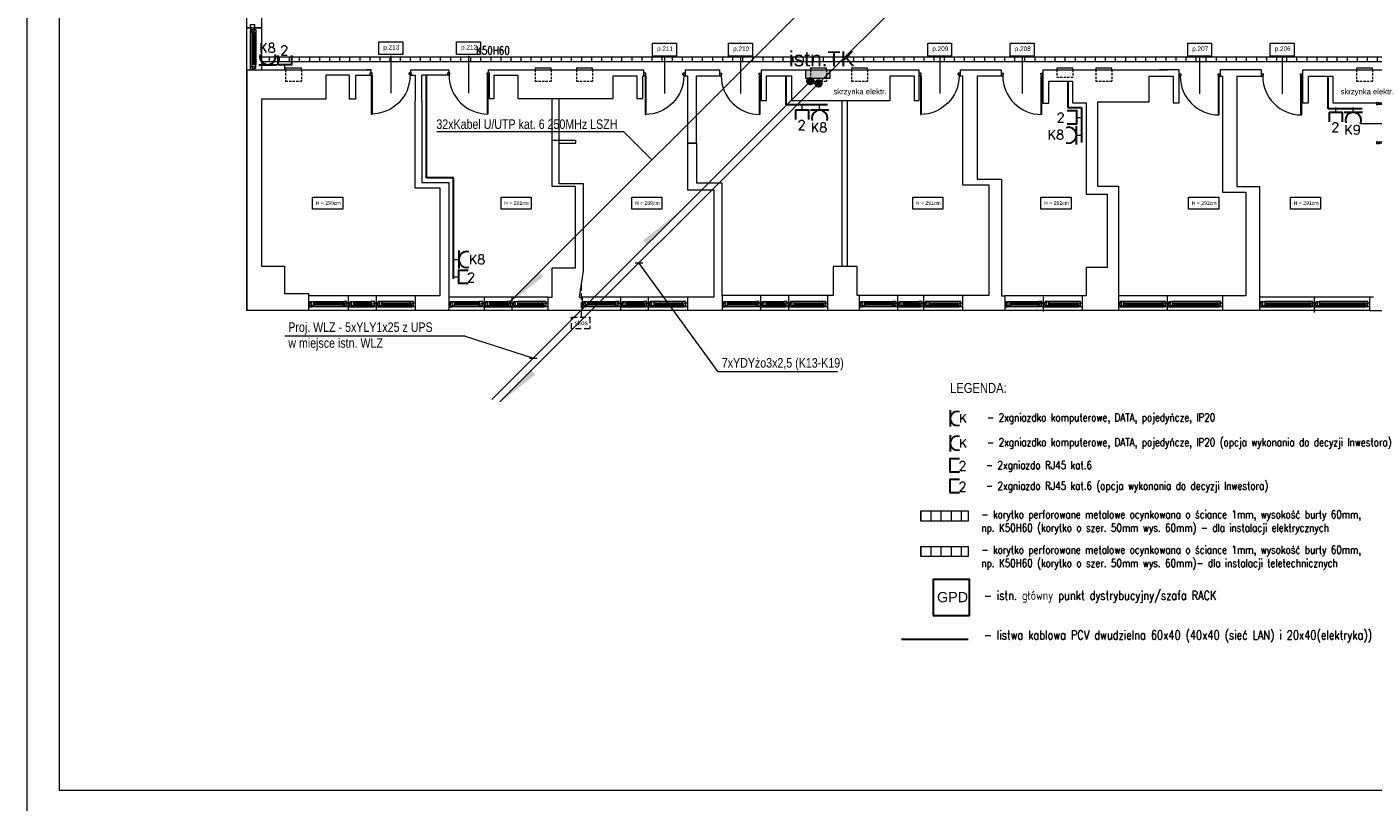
# Model space of a CAD drawing. Header units: millimetres. Extents: x 1468 to 6168, y 2353 to 26545.
# Tile 17 of 29: x 1468 to 4408, y 11289 to 12983. Entities that reach past the tile are written whole.
import ezdxf
from ezdxf.enums import TextEntityAlignment as Align

# ---------------------------------------------------------------- set-up
doc = ezdxf.new("R2010")
doc.units = ezdxf.units.MM
doc.linetypes.add('HIDDENX2', pattern=[19.05, 12.7, -6.35])
doc.layers.get('0').update_dxf_attribs({"lineweight": 0})
for name, color, linetype, lineweight in [('+ INSTALACJE', 7, 'Continuous', 0), ('+ okna', 7, 'Continuous', 0), ('+ ściany', 7, 'Continuous', 0), ('+okna', 7, 'Continuous', 0), ('E_korytka elektryka', 10, 'Continuous', 0), ('EL_Access_point', 170, 'Continuous', 30), ('EL_GNIAZDKA', 10, 'Continuous', 30), ('EL_GNIAZDKA_TXT', 10, 'Continuous', 25), ('EL_PEL', 170, 'Continuous', 30), ('EL_PEL_TEKST', 170, 'Continuous', 25), ('EL_TABLICE', 10, 'Continuous', 0), ('elektryka', 10, 'Continuous', 30), ('opis (model)', 7, 'Continuous', 0), ('SNW_TXT', 255, 'Continuous', 20), ('STRZAŁKI', 10, 'Continuous', 0)]:
    doc.layers.add(name, color=color, linetype=linetype, lineweight=lineweight)
doc.layers.add('EL_OBRAMOWANIE', color=80, linetype='Continuous', lineweight=0, plot=False)
doc.layers.add('EL_POMOC', color=10, linetype='Continuous', lineweight=0, plot=False)
doc.styles.add('BPLL Arial', font='arial.ttf', dxfattribs={"width": 0.8})
doc.styles.add('Opisowy', font='arial.ttf')
doc.styles.add('ROMANS', font='ROMANS', dxfattribs={"width": 0.7})
doc.styles.get("Standard").update_dxf_attribs({"font": 'arial.ttf'})

# ---------------------------------------------------------------- blocks, each defined once
blk = doc.blocks.new('drzwi')
at = {"color": 0}
for p, q in [((-45, 42.3), (-45, -38.7)), ((-90, 5.4), (-85.5, 5.4)), ((-90, 0), (-90, 5.4)), ((-90, 0), (-87.3, 0)), ((-87.3, 0), (-87.3, 1.8)), ((-87.3, 1.8), (-85.5, 1.8)), ((-85.5, 1.8), (-85.5, 5.4)), ((-4.5, 5.4), (0, 5.4)), ((-4.5, 1.8), (-4.5, 5.4)), ((-4.5, 1.8), (-2.7, 1.8)), ((-4.5, 0), (-4.5, -84.6)), ((-4.5, 0), (0, 0)), ((-2.7, 0), (-2.7, 1.8)), ((-2.7, 0), (-2.7, -84.6)), ((0, 0), (0, 5.4)), ((-2.7, -84.6), (-4.5, -84.6))]:
    blk.add_line(p, q, dxfattribs=at)
blk.add_arc((-2.7, 0), 84.6, 180, 270, dxfattribs=at)

msp = doc.modelspace()

# ---------------------------------------------------------------- hatches: boundary and pattern name
at = {"layer": 'E_korytka elektryka'}
h = msp.add_hatch(dxfattribs=at)
h.set_pattern_fill('ANSI31', color=10, scale=176, angle=765, style=0)
h.set_pattern_definition([(90, (5759.69, 22985.726), (-22, 1e-11), [])])
h.paths.add_polyline_path([(5922.6, 12918), (5922.6, 12907), (1980.6, 12907), (1980.6, 12918)])
h = msp.add_hatch(dxfattribs=at)
h.set_pattern_fill('ANSI31', color=10, scale=176, angle=765, style=0)
h.set_pattern_definition([(90, (7182.913, 21982.068), (-22, 1e-11), [])])
h.paths.add_polyline_path([(3523.6, 11925.3), (3523.6, 11903.3), (3420.6, 11903.3), (3420.6, 11925.3)])
h = msp.add_hatch(dxfattribs=at)
h.set_pattern_fill('ANSI31', color=170, scale=176, angle=765, style=0)
h.set_pattern_definition([(90, (7182.913, 21904.791), (-22, 1e-11), [])])
h.paths.add_polyline_path([(3523.6, 11848), (3523.6, 11826), (3420.6, 11826), (3420.6, 11848)])
at = {"layer": 'EL_TABLICE'}
msp.add_hatch(color=256, dxfattribs=at).paths.add_polyline_path([(3169.3, 12870.7), (3221.8, 12870.7), (3221.8, 12889.5), (3169.3, 12889.5)])
at = {"layer": 'elektryka'}
for points in [[(3186.3, 12864.4, -1), (3171.8, 12864.4, -1)], [(3204.2, 12859.8, -1), (3189.7, 12859.8, -1)]]:
    msp.add_hatch(color=10, dxfattribs=at).paths.add_polyline_path(points)
at = {"layer": 'STRZAŁKI'}
for color, points in [(10, [(2813.3, 12516.5), (2822.2, 12507.6), (2898.4, 12583.9)]), (170, [(2595.1, 12437.1), (2586.2, 12446), (2509.9, 12369.8)]), (10, [(2578.5, 12223.6), (2569.6, 12232.4), (2493.4, 12156.2)])]:
    msp.add_hatch(color=color, dxfattribs=at).paths.add_polyline_path(points)

# ---------------------------------------------------------------- linework, layer by layer
at = {"layer": '+ INSTALACJE', "linetype": 'HIDDENX2', "ltscale": 0.4}
for p, q in [((2033.1, 12889.4), (2033.1, 12864.4)), ((2068.1, 12889.4), (2068.1, 12864.4)), ((2578.1, 12889.4), (2578.1, 12864.4)), ((2613.1, 12889.4), (2613.1, 12864.4)), ((2668.1, 12889.4), (2668.1, 12864.4)), ((2703.1, 12889.4), (2703.1, 12864.4)), ((3179, 12889.4), (3179, 12864.4)), ((3214, 12889.4), (3214, 12864.4)), ((3717.1, 12889.4), (3717.1, 12873.4)), ((3752.1, 12889.4), (3752.1, 12873.4)), ((3802.1, 12889.4), (3802.1, 12864.4)), ((3837.1, 12889.4), (3837.1, 12864.4)), ((2033.1, 12864.4), (2068.1, 12864.4)), ((2578.1, 12864.4), (2613.1, 12864.4)), ((2668.1, 12864.4), (2703.1, 12864.4)), ((3179, 12864.4), (3214, 12864.4)), ((3717.1, 12873.4), (3752.1, 12873.4)), ((3802.1, 12864.4), (3837.1, 12864.4))]:
    msp.add_line(p, q, dxfattribs=at)
at = {"layer": '+ INSTALACJE', "color": 2, "linetype": 'HIDDENX2', "ltscale": 0.4}
for p, q in [((3269, 12889.4), (3269, 12864.4)), ((3304, 12889.4), (3304, 12864.4)), ((4371.6, 12889.4), (4371.6, 12864.4)), ((4406.6, 12889.4), (4406.6, 12864.4)), ((3269, 12864.4), (3304, 12864.4)), ((4371.6, 12864.4), (4406.6, 12864.4))]:
    msp.add_line(p, q, dxfattribs=at)
at = {"layer": '+ INSTALACJE'}
for points in [[(2033.1, 12889.4), (2068.1, 12889.4), (2068.1, 12893.4), (2033.1, 12893.4)], [(2578.1, 12889.4), (2613.1, 12889.4), (2613.1, 12893.4), (2578.1, 12893.4)], [(2668.1, 12889.4), (2703.1, 12889.4), (2703.1, 12893.4), (2668.1, 12893.4)], [(3179, 12889.4), (3214, 12889.4), (3214, 12893.4), (3179, 12893.4)], [(3717.1, 12889.4), (3752.1, 12889.4), (3752.1, 12893.4), (3717.1, 12893.4)], [(3802.1, 12889.4), (3837.1, 12889.4), (3837.1, 12893.4), (3802.1, 12893.4)]]:
    msp.add_lwpolyline(points, close=True, dxfattribs=at)
at = {"layer": '+ INSTALACJE', "color": 2}
for points in [[(3269, 12889.4), (3304, 12889.4), (3304, 12893.4), (3269, 12893.4)], [(4371.6, 12889.4), (4406.6, 12889.4), (4406.6, 12893.4), (4371.6, 12893.4)]]:
    msp.add_lwpolyline(points, close=True, dxfattribs=at)
at = {"layer": '+ okna'}
for p, q in [((1948.6, 12889.4), (1948.6, 12981.4)), ((1948.6, 12981.4), (1980.6, 12981.4)), ((1956.7, 12892.7), (1956.7, 12974.1)), ((1959.2, 12970.3), (1959.2, 12900.5)), ((1961.7, 12900.5), (1961.7, 12970.3)), ((1963.6, 12900.5), (1963.8, 12970.3)), ((1965.7, 12900.5), (1965.7, 12970.3)), ((1968, 12970.3), (1968, 12900.5)), ((1980.6, 12981.4), (1980.6, 12889.4)), ((2315.9, 12395.4), (2082.9, 12395.4)), ((2094, 12382.8), (2166.8, 12382.8)), ((2159.3, 12380.5), (2094, 12380.5)), ((2159.3, 12378.5), (2094, 12378.5)), ((2159.3, 12376.5), (2094, 12376.5)), ((2170.4, 12363.4), (2170.4, 12395.4)), ((2181.5, 12380.5), (2220.3, 12380.5)), ((2181.5, 12378.5), (2220.3, 12378.5)), ((2181.5, 12376.5), (2220.3, 12376.5)), ((2231.4, 12363.4), (2231.4, 12395.4)), ((2304.8, 12382.8), (2235, 12382.8)), ((2242.5, 12380.5), (2304.8, 12380.5)), ((2242.5, 12378.5), (2304.8, 12378.5)), ((2242.5, 12376.5), (2304.8, 12376.5)), ((2312.3, 12382.8), (2304.8, 12382.8)), ((2304.8, 12382.8), (2304.8, 12374)), ((2308.6, 12380.3), (2315.9, 12380.3)), ((2308.6, 12371.5), (2308.6, 12380.3)), ((2312.3, 12374), (2312.3, 12382.8)), ((2315.9, 12380.3), (2315.9, 12371.5)), ((2605.4, 12392.4), (2389.9, 12392.4)), ((2401, 12382.8), (2456, 12382.8)), ((2456, 12380.5), (2401, 12380.5)), ((2456, 12378.4), (2401, 12378.5)), ((2456, 12376.5), (2401, 12376.5)), ((2467.1, 12363.4), (2467.1, 12392.4)), ((2478.2, 12380.5), (2517, 12380.5)), ((2478.2, 12378.5), (2517, 12378.5)), ((2478.2, 12376.5), (2517, 12376.5)), ((2528.1, 12363.4), (2528.1, 12392.4)), ((2594.3, 12382.8), (2539.2, 12382.8)), ((2539.2, 12380.5), (2594.3, 12380.5)), ((2539.2, 12378.4), (2594.3, 12378.5)), ((2539.2, 12376.5), (2594.3, 12376.5)), ((2910.4, 12392.4), (2680.4, 12392.4)), ((2691.5, 12382.8), (2761.3, 12382.8)), ((2753.8, 12380.5), (2691.5, 12380.5)), ((2753.8, 12378.5), (2691.5, 12378.5)), ((2753.8, 12376.5), (2691.5, 12376.5)), ((2764.9, 12363.4), (2764.9, 12392.4)), ((2776, 12380.5), (2814.8, 12380.5)), ((2776, 12378.5), (2814.8, 12378.5)), ((2776, 12376.5), (2814.8, 12376.5)), ((2825.9, 12363.4), (2825.9, 12392.4)), ((2899.3, 12382.8), (2829.5, 12382.8)), ((2837, 12380.5), (2899.3, 12380.5)), ((2837, 12378.5), (2899.3, 12378.5)), ((2837, 12376.5), (2899.3, 12376.5)), ((3216.5, 12396.4), (2986.5, 12396.4)), ((2997.6, 12382.8), (3067.4, 12382.8)), ((3059.9, 12380.5), (2997.6, 12380.5)), ((3059.9, 12378.5), (2997.6, 12378.5)), ((3059.9, 12376.5), (2997.6, 12376.5)), ((3071, 12363.4), (3071, 12396.4)), ((3082.1, 12380.5), (3120.9, 12380.5)), ((3082.1, 12378.5), (3120.9, 12378.5)), ((3082.1, 12376.5), (3120.9, 12376.5)), ((3132, 12363.4), (3132, 12396.4)), ((3205.4, 12382.8), (3135.6, 12382.8)), ((3143.1, 12380.5), (3205.4, 12380.5)), ((3143.1, 12378.5), (3205.4, 12378.5)), ((3143.1, 12376.5), (3205.4, 12376.5)), ((3511.5, 12396.4), (3285.5, 12396.4)), ((3296.6, 12382.8), (3366.4, 12382.8)), ((3358.9, 12380.5), (3296.6, 12380.5)), ((3358.9, 12378.5), (3296.6, 12378.5)), ((3358.9, 12376.5), (3296.6, 12376.5)), ((3370, 12363.4), (3370, 12396.4)), ((3381.1, 12380.5), (3415.9, 12380.5)), ((3381.1, 12378.5), (3415.9, 12378.5)), ((3381.1, 12376.5), (3415.9, 12376.5)), ((3427, 12363.4), (3427, 12396.4)), ((3500.4, 12382.8), (3430.6, 12382.8)), ((3438.1, 12380.5), (3500.4, 12380.5)), ((3438.1, 12378.5), (3500.4, 12378.5)), ((3438.1, 12376.5), (3500.4, 12376.5)), ((3772.5, 12395.4), (3603.5, 12395.4)), ((3614.6, 12382.8), (3684.4, 12382.8)), ((3676.9, 12380.5), (3614.6, 12380.5)), ((3676.9, 12378.5), (3614.6, 12378.5)), ((3676.9, 12376.5), (3614.6, 12376.5)), ((3688, 12361.4), (3688, 12393.4)), ((3761.4, 12382.8), (3691.6, 12382.8)), ((3699.1, 12380.5), (3761.4, 12380.5)), ((3699.1, 12378.5), (3761.4, 12378.5)), ((3699.1, 12376.5), (3761.4, 12376.5)), ((4079.1, 12395.4), (3852.1, 12395.4)), ((3951.5, 12382.8), (3855.7, 12382.8)), ((3863.2, 12380.5), (3948, 12380.5)), ((3863.2, 12378.5), (3948, 12378.5)), ((3863.2, 12376.5), (3948, 12376.5)), ((3959.1, 12363.4), (3959.1, 12395.4)), ((4068, 12382.8), (3970.2, 12382.8)), ((3970.2, 12380.5), (4068, 12380.5)), ((3970.2, 12378.5), (4068, 12378.5)), ((3970.2, 12376.5), (4068, 12376.5)), ((4400.1, 12392.4), (4160.1, 12392.4)), ((4272.5, 12382.8), (4171.2, 12382.8)), ((4171.2, 12380.5), (4269, 12380.5)), ((4171.2, 12378.5), (4269, 12378.5)), ((4171.2, 12376.5), (4269, 12376.5)), ((4280.1, 12359.4), (4280.1, 12391.4)), ((4389, 12382.8), (4291.2, 12382.8)), ((4291.2, 12380.5), (4389, 12380.5)), ((4291.2, 12378.5), (4389, 12378.5)), ((4291.2, 12376.5), (4389, 12376.5)), ((2315.9, 12363.4), (2082.9, 12363.4)), ((2170.4, 12371.5), (2090.2, 12371.5)), ((2094, 12374), (2166.8, 12374)), ((2231.4, 12371.5), (2308.6, 12371.5)), ((2304.8, 12374), (2235, 12374)), ((2304.8, 12374), (2312.3, 12374)), ((2315.9, 12371.5), (2308.6, 12371.5)), ((2605.4, 12363.4), (2389.9, 12363.4)), ((2474.4, 12371.5), (2397.2, 12371.5)), ((2401, 12374), (2456, 12374)), ((2520.9, 12371.5), (2598.1, 12371.5)), ((2594.3, 12374), (2539.2, 12374)), ((2910.4, 12363.4), (2680.4, 12363.4)), ((2764.9, 12371.5), (2687.7, 12371.5)), ((2691.5, 12374), (2761.3, 12374)), ((2825.9, 12371.5), (2903.1, 12371.5)), ((2899.3, 12374), (2829.5, 12374)), ((3216.5, 12363.4), (2986.5, 12363.4)), ((3071, 12371.5), (2993.8, 12371.5)), ((2997.6, 12374), (3067.4, 12374)), ((3132, 12371.5), (3209.2, 12371.5)), ((3205.4, 12374), (3135.6, 12374)), ((3511.5, 12363.4), (3285.5, 12363.4)), ((3370, 12371.5), (3292.8, 12371.5)), ((3296.6, 12374), (3366.4, 12374)), ((3427, 12371.5), (3504.2, 12371.5)), ((3500.4, 12374), (3430.6, 12374)), ((3772.5, 12363.4), (3603.5, 12363.4)), ((3688, 12371.5), (3610.8, 12371.5)), ((3614.6, 12374), (3684.4, 12374)), ((3688, 12371.5), (3765.2, 12371.5)), ((3761.4, 12374), (3691.6, 12374)), ((4079.1, 12363.4), (3852.1, 12363.4)), ((3948, 12374), (3855.7, 12374)), ((3859.4, 12371.5), (3951.8, 12371.5)), ((3966.4, 12371.5), (4071.8, 12371.5)), ((4068, 12374), (3970.2, 12374)), ((4400.1, 12363.4), (4160.1, 12363.4)), ((4167.4, 12371.5), (4272.8, 12371.5)), ((4269, 12374), (4171.2, 12374)), ((4287.4, 12371.5), (4392.8, 12371.5)), ((4389, 12374), (4291.2, 12374))]:
    msp.add_line(p, q, dxfattribs=at)
for points in [[(1980.6, 13073.4), (1980.6, 12981.4), (1948.6, 12981.4), (1948.6, 13073.4)], [(1965.5, 12988.7), (1965.5, 12981.4), (1956.7, 12981.4), (1956.7, 12988.7)], [(1965.5, 12974.1), (1965.5, 12981.4), (1956.7, 12981.4), (1956.7, 12974.1)], [(1968, 12977.8), (1968, 12970.3), (1959.2, 12970.3), (1959.2, 12977.8)], [(1965.5, 12896.7), (1965.5, 12889.4), (1956.7, 12889.4), (1956.7, 12896.7)], [(1968, 12893), (1968, 12900.5), (1959.2, 12900.5), (1959.2, 12893)], [(2090.2, 12380.3), (2082.9, 12380.3), (2082.9, 12371.5), (2090.2, 12371.5)], [(2086.5, 12382.8), (2094, 12382.8), (2094, 12374), (2086.5, 12374)], [(2166.8, 12382.8), (2159.3, 12382.8), (2159.3, 12374), (2166.8, 12374)], [(2163.1, 12380.3), (2170.4, 12380.3), (2170.4, 12371.5), (2163.1, 12371.5)], [(2177.7, 12380.3), (2170.4, 12380.3), (2170.4, 12371.5), (2177.7, 12371.5)], [(2174, 12382.8), (2181.5, 12382.8), (2181.5, 12374), (2174, 12374)], [(2227.8, 12382.8), (2220.3, 12382.8), (2220.3, 12374), (2227.8, 12374)], [(2224.1, 12380.3), (2231.4, 12380.3), (2231.4, 12371.5), (2224.1, 12371.5)], [(2238.7, 12380.3), (2231.4, 12380.3), (2231.4, 12371.5), (2238.7, 12371.5)], [(2235, 12382.8), (2242.5, 12382.8), (2242.5, 12374), (2235, 12374)], [(2397.2, 12380.3), (2389.9, 12380.3), (2389.9, 12371.5), (2397.2, 12371.5)], [(2393.5, 12382.8), (2401, 12382.8), (2401, 12374), (2393.5, 12374)], [(2463.5, 12382.8), (2456, 12382.8), (2456, 12374), (2463.5, 12374)], [(2459.8, 12380.3), (2467.1, 12380.3), (2467.1, 12371.5), (2459.8, 12371.5)], [(2474.4, 12380.3), (2467.1, 12380.3), (2467.1, 12371.5), (2474.4, 12371.5)], [(2470.7, 12382.8), (2478.2, 12382.8), (2478.2, 12374), (2470.7, 12374)], [(2524.5, 12382.8), (2517, 12382.8), (2517, 12374), (2524.5, 12374)], [(2520.8, 12380.3), (2528.1, 12380.3), (2528.1, 12371.5), (2520.8, 12371.5)], [(2535.4, 12380.3), (2528.1, 12380.3), (2528.1, 12371.5), (2535.4, 12371.5)], [(2531.7, 12382.8), (2539.2, 12382.8), (2539.2, 12374), (2531.7, 12374)], [(2601.8, 12382.8), (2594.3, 12382.8), (2594.3, 12374), (2601.8, 12374)], [(2598.1, 12380.3), (2605.4, 12380.3), (2605.4, 12371.5), (2598.1, 12371.5)], [(2687.7, 12380.3), (2680.4, 12380.3), (2680.4, 12371.5), (2687.7, 12371.5)], [(2684, 12382.8), (2691.5, 12382.8), (2691.5, 12374), (2684, 12374)], [(2761.3, 12382.8), (2753.8, 12382.8), (2753.8, 12374), (2761.3, 12374)], [(2757.6, 12380.3), (2764.9, 12380.3), (2764.9, 12371.5), (2757.6, 12371.5)], [(2772.2, 12380.3), (2764.9, 12380.3), (2764.9, 12371.5), (2772.2, 12371.5)], [(2768.5, 12382.8), (2776, 12382.8), (2776, 12374), (2768.5, 12374)], [(2822.3, 12382.8), (2814.8, 12382.8), (2814.8, 12374), (2822.3, 12374)], [(2818.6, 12380.3), (2825.9, 12380.3), (2825.9, 12371.5), (2818.6, 12371.5)], [(2833.2, 12380.3), (2825.9, 12380.3), (2825.9, 12371.5), (2833.2, 12371.5)], [(2829.5, 12382.8), (2837, 12382.8), (2837, 12374), (2829.5, 12374)], [(2906.8, 12382.8), (2899.3, 12382.8), (2899.3, 12374), (2906.8, 12374)], [(2903.1, 12380.3), (2910.4, 12380.3), (2910.4, 12371.5), (2903.1, 12371.5)], [(2993.8, 12380.3), (2986.5, 12380.3), (2986.5, 12371.5), (2993.8, 12371.5)], [(2990.1, 12382.8), (2997.6, 12382.8), (2997.6, 12374), (2990.1, 12374)], [(3067.4, 12382.8), (3059.9, 12382.8), (3059.9, 12374), (3067.4, 12374)], [(3063.7, 12380.3), (3071, 12380.3), (3071, 12371.5), (3063.7, 12371.5)], [(3078.3, 12380.3), (3071, 12380.3), (3071, 12371.5), (3078.3, 12371.5)], [(3074.6, 12382.8), (3082.1, 12382.8), (3082.1, 12374), (3074.6, 12374)], [(3128.4, 12382.8), (3120.9, 12382.8), (3120.9, 12374), (3128.4, 12374)], [(3124.7, 12380.3), (3132, 12380.3), (3132, 12371.5), (3124.7, 12371.5)], [(3139.3, 12380.3), (3132, 12380.3), (3132, 12371.5), (3139.3, 12371.5)], [(3135.6, 12382.8), (3143.1, 12382.8), (3143.1, 12374), (3135.6, 12374)], [(3212.9, 12382.8), (3205.4, 12382.8), (3205.4, 12374), (3212.9, 12374)], [(3209.2, 12380.3), (3216.5, 12380.3), (3216.5, 12371.5), (3209.2, 12371.5)], [(3292.8, 12380.3), (3285.5, 12380.3), (3285.5, 12371.5), (3292.8, 12371.5)], [(3289.1, 12382.8), (3296.6, 12382.8), (3296.6, 12374), (3289.1, 12374)], [(3366.4, 12382.8), (3358.9, 12382.8), (3358.9, 12374), (3366.4, 12374)], [(3362.7, 12380.3), (3370, 12380.3), (3370, 12371.5), (3362.7, 12371.5)], [(3377.3, 12380.3), (3370, 12380.3), (3370, 12371.5), (3377.3, 12371.5)], [(3373.6, 12382.8), (3381.1, 12382.8), (3381.1, 12374), (3373.6, 12374)], [(3423.4, 12382.8), (3415.9, 12382.8), (3415.9, 12374), (3423.4, 12374)], [(3419.7, 12380.3), (3427, 12380.3), (3427, 12371.5), (3419.7, 12371.5)], [(3434.3, 12380.3), (3427, 12380.3), (3427, 12371.5), (3434.3, 12371.5)], [(3430.6, 12382.8), (3438.1, 12382.8), (3438.1, 12374), (3430.6, 12374)], [(3507.9, 12382.8), (3500.4, 12382.8), (3500.4, 12374), (3507.9, 12374)], [(3504.2, 12380.3), (3511.5, 12380.3), (3511.5, 12371.5), (3504.2, 12371.5)], [(3610.8, 12380.3), (3603.5, 12380.3), (3603.5, 12371.5), (3610.8, 12371.5)], [(3607.1, 12382.8), (3614.6, 12382.8), (3614.6, 12374), (3607.1, 12374)], [(3684.4, 12382.8), (3676.9, 12382.8), (3676.9, 12374), (3684.4, 12374)], [(3680.7, 12380.3), (3688, 12380.3), (3688, 12371.5), (3680.7, 12371.5)], [(3695.3, 12380.3), (3688, 12380.3), (3688, 12371.5), (3695.3, 12371.5)], [(3691.6, 12382.8), (3699.1, 12382.8), (3699.1, 12374), (3691.6, 12374)], [(3768.9, 12382.8), (3761.4, 12382.8), (3761.4, 12374), (3768.9, 12374)], [(3765.2, 12380.3), (3772.5, 12380.3), (3772.5, 12371.5), (3765.2, 12371.5)], [(3859.4, 12380.3), (3852.1, 12380.3), (3852.1, 12371.5), (3859.4, 12371.5)], [(3855.7, 12382.8), (3863.2, 12382.8), (3863.2, 12374), (3855.7, 12374)], [(3955.5, 12382.8), (3948, 12382.8), (3948, 12374), (3955.5, 12374)], [(3951.8, 12380.3), (3959.1, 12380.3), (3959.1, 12371.5), (3951.8, 12371.5)], [(3966.4, 12380.3), (3959.1, 12380.3), (3959.1, 12371.5), (3966.4, 12371.5)], [(3962.7, 12382.8), (3970.2, 12382.8), (3970.2, 12374), (3962.7, 12374)], [(4075.5, 12382.8), (4068, 12382.8), (4068, 12374), (4075.5, 12374)], [(4071.8, 12380.3), (4079.1, 12380.3), (4079.1, 12371.5), (4071.8, 12371.5)], [(4167.4, 12380.3), (4160.1, 12380.3), (4160.1, 12371.5), (4167.4, 12371.5)], [(4163.7, 12382.8), (4171.2, 12382.8), (4171.2, 12374), (4163.7, 12374)], [(4276.5, 12382.8), (4269, 12382.8), (4269, 12374), (4276.5, 12374)], [(4272.8, 12380.3), (4280.1, 12380.3), (4280.1, 12371.5), (4272.8, 12371.5)], [(4287.4, 12380.3), (4280.1, 12380.3), (4280.1, 12371.5), (4287.4, 12371.5)], [(4283.7, 12382.8), (4291.2, 12382.8), (4291.2, 12374), (4283.7, 12374)], [(4396.5, 12382.8), (4389, 12382.8), (4389, 12374), (4396.5, 12374)], [(4392.8, 12380.3), (4400.1, 12380.3), (4400.1, 12371.5), (4392.8, 12371.5)]]:
    msp.add_lwpolyline(points, close=True, dxfattribs=at)
for points in [[(2181.5, 12382.8), (2220.3, 12382.8)], [(2478.2, 12382.8), (2517, 12382.8)], [(2776, 12382.8), (2814.8, 12382.8)], [(3082.1, 12382.8), (3120.9, 12382.8)], [(3381.1, 12382.8), (3415.9, 12382.8)], [(2177.7, 12371.5), (2224.1, 12371.5)], [(2181.5, 12374), (2220.3, 12374)], [(2474.4, 12371.5), (2520.8, 12371.5)], [(2478.2, 12374), (2517, 12374)], [(2772.2, 12371.5), (2818.6, 12371.5)], [(2776, 12374), (2814.8, 12374)], [(3078.3, 12371.5), (3124.7, 12371.5)], [(3082.1, 12374), (3120.9, 12374)], [(3377.3, 12371.5), (3419.7, 12371.5)], [(3381.1, 12374), (3415.9, 12374)]]:
    msp.add_lwpolyline(points, dxfattribs=at)
at = {"layer": '+ ściany'}
for p, q in [((1948.6, 12363.4), (1948.6, 12889.4)), ((2172.6, 12877.4), (2120.6, 12877.4)), ((2120.6, 12877.4), (2120.6, 12825.4)), ((2172.6, 12825.4), (2172.6, 12877.4)), ((2185.6, 12877.4), (2185.6, 12825.4)), ((2219.6, 12882.8), (2217.6, 12882.8)), ((2217.6, 12877.4), (2217.6, 12882.8)), ((2305.6, 12889.4), (2389.4, 12889.4)), ((2305.6, 12882.8), (2307.6, 12882.8)), ((2307.6, 12882.8), (2307.6, 12877.4)), ((2307.6, 12877.4), (2315.9, 12877.4)), ((2315.9, 12877.4), (2315.9, 12821.4)), ((2387.4, 12877.4), (2330.9, 12877.4)), ((2330.9, 12821.4), (2330.9, 12877.4)), ((2389.4, 12882.8), (2387.4, 12882.8)), ((2387.4, 12882.8), (2387.4, 12877.4)), ((2389.4, 12889.4), (2389.4, 12882.8)), ((2475.4, 12889.4), (2475.4, 12882.8)), ((2475.4, 12889.4), (2815.4, 12889.4)), ((2475.4, 12882.8), (2477.4, 12882.8)), ((2477.4, 12882.8), (2477.4, 12826.4)), ((2488.4, 12826.4), (2488.4, 12877.4)), ((2488.4, 12877.4), (2540.4, 12877.4)), ((2540.4, 12877.4), (2540.4, 12826.4)), ((2748.4, 12826.4), (2748.4, 12876.4)), ((2748.4, 12876.4), (2800.4, 12876.4)), ((2800.4, 12876.4), (2800.4, 12826.4)), ((2813.4, 12826.4), (2813.4, 12876.4)), ((2813.4, 12876.4), (2815.4, 12876.4)), ((2815.4, 12876.4), (2815.4, 12889.4)), ((3543.5, 12876.4), (3543.5, 12650.4)), ((3686.5, 12889.4), (3686.5, 12816.4)), ((4079.1, 12889.4), (4074.1, 12889.4)), ((4074.1, 12889.4), (4074.1, 12875.4)), ((3699.5, 12816.4), (3699.5, 12864.4)), ((3699.5, 12864.4), (3751.5, 12864.4)), ((3751.5, 12864.4), (3751.5, 12817.4)), ((4074.1, 12875.4), (4079.1, 12875.4)), ((4079.1, 12875.4), (4079.1, 12622.4)), ((2120.6, 12825.4), (1980.6, 12825.4)), ((1980.6, 12825.4), (1980.6, 12460.4)), ((2185.6, 12825.4), (2172.6, 12825.4)), ((2315.9, 12631.4), (2315.9, 12821.4)), ((2330.9, 12821.4), (2330.9, 12643.4)), ((2477.4, 12826.4), (2488.4, 12826.4)), ((2540.4, 12826.4), (2624.4, 12826.4)), ((2615.4, 12634.4), (2615.4, 12826.4)), ((2624.4, 12826.4), (2748.4, 12826.4)), ((2630.4, 12640.4), (2630.4, 12826.4)), ((2800.4, 12826.4), (2813.4, 12826.4)), ((3248.5, 12459.4), (3248.5, 12822.4)), ((3260.5, 12459.4), (3260.5, 12822.4)), ((3751.5, 12817.4), (3781.5, 12817.4)), ((3781.5, 12817.4), (3781.5, 12617.4)), ((3686.5, 12816.4), (3699.5, 12816.4)), ((2615.4, 12735.4), (2667.2, 12735.4)), ((2630.4, 12729.4), (2667.2, 12729.4)), ((2667.2, 12729.4), (2667.2, 12735.4)), ((2930.5, 12729.4), (2910.4, 12729.4)), ((2910.4, 12729.4), (2910.4, 12627.4)), ((2330.9, 12643.4), (2389.9, 12643.4)), ((2389.9, 12643.4), (2389.9, 12363.4)), ((3543.5, 12650.4), (3596.5, 12650.4)), ((3596.5, 12650.4), (3596.5, 12395.4)), ((2315.9, 12631.4), (2369.9, 12631.4)), ((2369.9, 12631.4), (2369.9, 12395.4)), ((2666.4, 12634.4), (2615.4, 12634.4)), ((2683.4, 12640.4), (2630.4, 12640.4)), ((2666.4, 12456.4), (2666.4, 12634.4)), ((2683.4, 12450.4), (2683.4, 12640.4)), ((2910.4, 12627.4), (2968.4, 12627.4)), ((2968.4, 12627.4), (2968.4, 12392.4)), ((3781.5, 12617.4), (3827.5, 12617.4)), ((3827.5, 12617.4), (3827.5, 12457.4)), ((4079.1, 12622.4), (4130.1, 12622.4)), ((4130.1, 12622.4), (4130.1, 12395.4)), ((2615.4, 12392.4), (2615.4, 12456.4)), ((2615.4, 12456.4), (2666.4, 12456.4)), ((2674.7, 12392.4), (2683.4, 12450.4)), ((3827.5, 12457.4), (3781.5, 12457.4)), ((3781.5, 12457.4), (3781.5, 12395.4)), ((2082.9, 12400.4), (2082.9, 12363.4)), ((2369.9, 12395.4), (2315.9, 12395.4)), ((2315.9, 12395.4), (2315.9, 12363.4)), ((2605.4, 12392.4), (2615.4, 12392.4)), ((2674.7, 12392.4), (2680.4, 12392.4)), ((2680.4, 12392.4), (2680.4, 12363.4)), ((2968.4, 12392.4), (2910.4, 12392.4)), ((2910.4, 12392.4), (2910.4, 12363.4)), ((2986.5, 12395.4), (2986.5, 12363.4)), ((3596.5, 12395.4), (3600.5, 12395.4)), ((3600.5, 12395.4), (3603.5, 12395.4)), ((3600.5, 12395.4), (3600.5, 12395.4)), ((3603.5, 12395.4), (3603.5, 12363.4)), ((3781.5, 12395.4), (3772.5, 12395.4)), ((3772.5, 12395.4), (3772.5, 12363.4)), ((4130.1, 12395.4), (4079.1, 12395.4)), ((4079.1, 12395.4), (4079.1, 12363.4)), ((4409.1, 12392.4), (4400.1, 12392.4)), ((4400.1, 12392.4), (4400.1, 12363.4)), ((2082.9, 12363.4), (1948.6, 12363.4)), ((2389.9, 12363.4), (2315.9, 12363.4)), ((2680.4, 12363.4), (2605.4, 12363.4)), ((2986.5, 12363.4), (2910.4, 12363.4)), ((4400.1, 12363.4), (4461.5, 12363.4))]:
    msp.add_line(p, q, dxfattribs=at)
for points in [[(1948.6, 12889.4), (2219.6, 12889.4)], [(1948.6, 12889.4), (1948.6, 12363.4)], [(2185.6, 12877.4), (2217.6, 12877.4)], [(2219.6, 12889.4), (2209.6, 12889.4)], [(2219.6, 12882.8), (2219.6, 12889.4)], [(2305.6, 12889.4), (2305.6, 12882.8)], [(2905.4, 12889.4), (2905.4, 12876.4), (2910.4, 12876.4), (2910.4, 12729.4), (2927.9, 12729.4)], [(2905.4, 12889.4), (2981.5, 12889.4)], [(2930.5, 12729.4), (2930.5, 12876.4), (2981.5, 12876.4)], [(2981.5, 12876.4), (2981.5, 12889.4)], [(3071.5, 12889.4), (3071.5, 12822.4), (3083.5, 12822.4), (3083.5, 12876.4), (3137.5, 12876.4), (3137.5, 12822.4), (3353.5, 12822.4), (3353.5, 12876.4), (3405.5, 12876.4), (3405.5, 12822.4), (3416.5, 12822.4), (3416.5, 12876.4), (3416.5, 12889.4)], [(3071.5, 12889.4), (3416.5, 12889.4)], [(3506.5, 12889.4), (3506.5, 12876.4), (3511.5, 12876.4), (3511.5, 12638.4), (3568.5, 12638.4), (3568.5, 12396.4), (3511.5, 12396.4), (3511.5, 12363.4)], [(3506.5, 12889.4), (3596.5, 12889.4)], [(3543.5, 12876.4), (3596.5, 12876.4)], [(3596.5, 12876.4), (3596.5, 12889.4)], [(3686.5, 12889.4), (3959.2, 12889.4)], [(3984.1, 12875.4), (3984.1, 12875.4), (3984.1, 12889.4), (3941.2, 12889.4)], [(4110.1, 12875.4), (4164.1, 12875.4), (4164.1, 12889.4), (4079.1, 12889.4)], [(4254.1, 12889.4), (4254.1, 12817.4), (4267.1, 12817.4), (4267.1, 12875.4), (4320.1, 12875.4), (4320.1, 12817.4), (4409.1, 12817.4), (4529.1, 12817.4), (4529.1, 12875.4)], [(4254.1, 12889.4), (4595.1, 12889.4)], [(3806.1, 12819.4), (3919.1, 12819.4), (3919.1, 12875.4), (3971.1, 12875.4), (3971.1, 12817.4), (3984.1, 12817.4), (3984.1, 12875.4), (3984.1, 12875.4), (3984.1, 12875.4)], [(4110.1, 12875.4), (4110.1, 12875.4), (4110.1, 12634.4), (4160.1, 12634.4), (4160.1, 12385.4), (4160.1, 12385.4), (4160.1, 12363.4)], [(3806.1, 12819.4), (3806.1, 12635.4), (3852.1, 12635.4), (3852.1, 12363.4)], [(2930.5, 12729.4), (2930.5, 12641.4)], [(2986.5, 12395.4), (2986.5, 12641.4), (2930.5, 12641.4)], [(1980.6, 12460.4), (2030.6, 12460.4), (2030.6, 12400.4), (2082.9, 12400.4)], [(3285.5, 12396.4), (3281.5, 12396.4), (3281.5, 12459.4), (3228.5, 12459.4), (3228.5, 12396.4), (3216.5, 12396.4), (3216.5, 12363.4)], [(2605.4, 12392.4), (2605.4, 12363.4)], [(3285.5, 12396.4), (3285.5, 12363.4)], [(3285.5, 12363.4), (3216.5, 12363.4)], [(3603.5, 12363.4), (3511.5, 12363.4)], [(3852.1, 12363.4), (3772.5, 12363.4)], [(4160.1, 12363.4), (4079.1, 12363.4)]]:
    msp.add_lwpolyline(points, dxfattribs=at)
at = {"layer": '+okna'}
for points in [[(2092.1, 12610.8), (2158, 12610.8), (2158, 12584.6), (2092.1, 12584.6)], [(2503.7, 12610.8), (2569.5, 12610.8), (2569.5, 12584.6), (2503.7, 12584.6)], [(2789, 12610.8), (2854.9, 12610.8), (2854.9, 12584.6), (2789, 12584.6)], [(3402.5, 12610.8), (3468.4, 12610.8), (3468.4, 12584.6), (3402.5, 12584.6)], [(3682.7, 12610.8), (3748.5, 12610.8), (3748.5, 12584.6), (3682.7, 12584.6)], [(4004.9, 12610.8), (4070.8, 12610.8), (4070.8, 12584.6), (4004.9, 12584.6)], [(4227.5, 12610.8), (4293.4, 12610.8), (4293.4, 12584.6), (4227.5, 12584.6)]]:
    msp.add_lwpolyline(points, close=True, dxfattribs=at)
at = {"layer": 'E_korytka elektryka', "color": 10}
for points in [[(5922.6, 12918), (5922.6, 12907), (1980.6, 12907), (1980.6, 12918)], [(3523.6, 11925.3), (3523.6, 11903.3), (3420.6, 11903.3), (3420.6, 11925.3)]]:
    msp.add_lwpolyline(points, close=True, dxfattribs=at)
at = {"layer": 'E_korytka elektryka', "color": 170}
msp.add_lwpolyline([(3523.6, 11848), (3523.6, 11826), (3420.6, 11826), (3420.6, 11848)], close=True, dxfattribs=at)
at = {"layer": 'EL_Access_point'}
msp.add_lwpolyline([(3447.5, 11696.8), (3526.3, 11696.8), (3526.3, 11775.6), (3447.5, 11775.6)], close=True, dxfattribs=at)
at = {"layer": 'EL_GNIAZDKA', "color": 10}
msp.add_line((1974.3, 12900.7), (2014.2, 12900.7), dxfattribs=at)
at = {"layer": 'EL_GNIAZDKA', "color": 212}
for p, q in [((3219.3, 12801.2), (3179.4, 12801.2)), ((4384.6, 12796.2), (4344.7, 12796.2)), ((3760.3, 12726.5), (3760.3, 12766.5)), ((2411.1, 12494.8), (2411.1, 12454.9)), ((3484.5, 12091.1), (3484.5, 12055.5))]:
    msp.add_line(p, q, dxfattribs=at)
at = {"layer": 'EL_GNIAZDKA'}
msp.add_line((3484.5, 12145.3), (3484.5, 12109.7), dxfattribs=at)
at = {"layer": 'EL_GNIAZDKA', "color": 10}
msp.add_arc((1994.1, 12918), 17.3, 162.6624, 17.3376, dxfattribs=at)
at = {"layer": 'EL_GNIAZDKA', "color": 212}
for centre, radius, start, end in [((3199.3, 12783.9), 17.3, 342.6624, 197.3376), ((4364.6, 12778.9), 17.3, 342.6624, 197.3376), ((3743, 12746.5), 17.3, 252.6633, 107.3376), ((2428.4, 12474.8), 17.3, 72.6624, 287.3376), ((3499.9, 12073.3), 15.4, 72.6624, 287.3376)]:
    msp.add_arc(centre, radius, start, end, dxfattribs=at)
at = {"layer": 'EL_GNIAZDKA'}
msp.add_arc((3499.9, 12127.5), 15.4, 72.6624, 287.3376, dxfattribs=at)
at = {"layer": 'EL_OBRAMOWANIE', "color": 1}
for points in [[(6168.2, 14233.1), (1468.2, 14233.1), (1468.2, 11263.1), (6168.2, 11263.1)], [(1538.6, 14181.8), (1538.6, 11315.1), (6096, 11315.1), (6096, 14181.8)]]:
    msp.add_lwpolyline(points, close=True, dxfattribs=at)
at = {"layer": 'EL_PEL', "color": 170}
msp.add_lwpolyline([(2046, 12921.1), (2046, 12900.7), (2016.6, 12900.7), (2016.6, 12921.1)], dxfattribs=at)
at = {"layer": 'EL_PEL', "color": 130}
for points in [[(3175.9, 12780.8), (3175.9, 12801.2), (3146.5, 12801.2), (3146.5, 12780.8)], [(3739.8, 12800.3), (3760.3, 12800.3), (3760.3, 12770.9), (3739.8, 12770.9)], [(4341.2, 12775.8), (4341.2, 12796.2), (4311.8, 12796.2), (4311.8, 12775.8)], [(2431.6, 12422.5), (2411.1, 12422.5), (2411.1, 12451.9), (2431.6, 12451.9)], [(3504.9, 11965.1), (3484.5, 11965.1), (3484.5, 11994.5), (3504.9, 11994.5)]]:
    msp.add_lwpolyline(points, dxfattribs=at)
at = {"layer": 'EL_PEL'}
msp.add_lwpolyline([(3504.9, 12010.3), (3484.5, 12010.3), (3484.5, 12039.7), (3504.9, 12039.7)], dxfattribs=at)
at = {"layer": 'EL_POMOC', "color": 1}
for p, q in [((2031.3, 12889.4), (2031.3, 12900.7)), ((3161.2, 12801.2), (3161.2, 12812.4)), ((3199.3, 12801.2), (3199.3, 12812.4)), ((4326.5, 12796.2), (4326.5, 12807.4)), ((4364.6, 12796.2), (4364.6, 12807.4)), ((3760.3, 12785.6), (3771.5, 12785.6)), ((3760.3, 12746.5), (3771.5, 12746.5)), ((2399.9, 12474.8), (2411.1, 12474.8)), ((2399.9, 12437.2), (2411.1, 12437.2))]:
    msp.add_line(p, q, dxfattribs=at)
at = {"layer": 'EL_TABLICE'}
msp.add_lwpolyline([(3169.3, 12889.5), (3221.8, 12889.5), (3221.8, 12870.7), (3169.3, 12870.7)], close=True, dxfattribs=at)
at = {"layer": 'elektryka', "color": 86}
for p, q in [((2340.9, 12653.4), (2340.9, 12877.4)), ((3126.2, 12812.9), (3126.2, 12876.4)), ((3741.5, 12864.4), (3741.5, 12807.4)), ((4309.9, 12804.5), (4309.9, 12875.4)), ((3216.4, 12812.9), (3126.2, 12812.9)), ((3741.5, 12807.4), (3771.5, 12807.4)), ((3771.5, 12807.4), (3771.5, 12730.5)), ((4383.8, 12804.5), (4309.9, 12804.5)), ((2399.9, 12653.4), (2340.9, 12653.4)), ((2399.9, 12432.7), (2399.9, 12653.4)), ((3523.3, 11644.6), (3378, 11644.6))]:
    msp.add_line(p, q, dxfattribs=at)
at = {"layer": 'elektryka', "color": 10}
for centre in [(3179, 12864.4), (3197, 12859.8)]:
    msp.add_circle(centre, 7.24, dxfattribs=at)
at = {"layer": 'opis (model)', "linetype": 'HIDDENX2'}
msp.add_line((2678.7, 12419.4), (2678.7, 12348.7), dxfattribs=at)
at = {"layer": 'opis (model)'}
for points in [[(2236.5, 12950.9), (2288.8, 12950.9), (2288.8, 12922.8), (2236.5, 12922.8)], [(2406.3, 12950.9), (2458.5, 12950.9), (2458.5, 12922.8), (2406.3, 12922.8)], [(2834.3, 12947.7), (2886.5, 12947.7), (2886.5, 12919.5), (2834.3, 12919.5)], [(3000.4, 12947.7), (3052.6, 12947.7), (3052.6, 12919.5), (3000.4, 12919.5)], [(3435.4, 12947.7), (3487.6, 12947.7), (3487.6, 12919.5), (3435.4, 12919.5)], [(3615.4, 12947.7), (3667.6, 12947.7), (3667.6, 12919.5), (3615.4, 12919.5)], [(4003, 12947.7), (4055.3, 12947.7), (4055.3, 12919.5), (4003, 12919.5)], [(4183, 12947.7), (4235.3, 12947.7), (4235.3, 12919.5), (4183, 12919.5)]]:
    msp.add_lwpolyline(points, close=True, dxfattribs=at)
at = {"layer": 'opis (model)', "linetype": 'HIDDENX2'}
msp.add_lwpolyline([(2657.2, 12348.7), (2697.6, 12348.7), (2697.6, 12323.2), (2657.2, 12323.2)], close=True, dxfattribs=at)
at = {"layer": 'STRZAŁKI', "color": 10}
for p, q in [((3892.7, 13555.5), (3197, 12859.8)), ((2483.3, 12168.7), (3179, 12864.4)), ((2501.2, 12164), (3197, 12859.8)), ((2796.6, 12467.5), (2812.9, 12467.5)), ((2566, 12259.6), (2582.3, 12259.6))]:
    msp.add_line(p, q, dxfattribs=at)
at = {"layer": 'STRZAŁKI', "color": 170}
for p, q in [((2517.8, 12377.6), (3213.5, 13073.3)), ((2771.4, 12753.6), (2363.7, 12753.6)), ((2771.4, 12753.6), (2832.6, 12692.4))]:
    msp.add_line(p, q, dxfattribs=at)
at = {"layer": 'STRZAŁKI'}
for p, q in [((2978, 12229.4), (2804.7, 12467.5)), ((2425.2, 12307.6), (2031.3, 12307.5)), ((2425.2, 12307.6), (2574.1, 12259.6)), ((3238.3, 12229.4), (2978, 12229.4))]:
    msp.add_line(p, q, dxfattribs=at)

# ---------------------------------------------------------------- block references
at = {"layer": '+ okna', "xscale": -1}
for p in [(2217.6, 12877.4), (2815.4, 12876.4), (3416.5, 12876.4)]:
    msp.add_blockref('drzwi', p, dxfattribs=at)
at = {"layer": '+ okna'}
for p in [(2477.4, 12877.4), (3071.5, 12876.4), (3686.5, 12876.4), (4074.1, 12875.4), (4254.1, 12875.4)]:
    msp.add_blockref('drzwi', p, dxfattribs=at)
at = {"layer": '+ okna', "xscale": -1, "rotation": 90}
msp.add_blockref('drzwi', (4421.1, 12727.4), dxfattribs=at)

# ---------------------------------------------------------------- texts
at = {"layer": '+ INSTALACJE', "color": 2, "char_height": 12, "attachment_point": 1, "style": 'Opisowy'}
for insert in [(3229.4, 12848), (4337, 12848)]:
    msp.add_mtext_dynamic_manual_height_columns('skrzynka elektr.', width=140.363, gutter_width=12.5, heights=[0], dxfattribs=dict(at, insert=insert))
at = {"layer": '+okna', "char_height": 8, "attachment_point": 1}
for s, insert in [('H = 290cm', (2098.9, 12602.3)), ('H = 291cm', (2510.5, 12602.3)), ('H = 289cm', (2795.9, 12602.3)), ('H = 291cm', (3409.4, 12602.3)), ('H = 292cm', (3689.5, 12602.3)), ('H = 292cm', (4011.8, 12602.3)), ('H = 291cm', (4234.4, 12602.3))]:
    msp.add_mtext_dynamic_manual_height_columns(s, width=108.332, gutter_width=12.5, heights=[0], dxfattribs=dict(at, insert=insert))
at = {"layer": 'EL_Access_point', "insert": (3455.7, 11748.2), "char_height": 22.4, "width": 2984.964, "attachment_point": 1}
msp.add_mtext('{\\fArial|b0|i0|c238|p34;GPD}', dxfattribs=at)
at = {"layer": 'EL_GNIAZDKA_TXT', "color": 10, "style": 'ROMANS'}
msp.add_text('K8', height=20.48, dxfattribs=at).set_placement((1993.2, 12937.2), align=Align.MIDDLE_CENTER)
at = {"layer": 'EL_GNIAZDKA_TXT', "color": 212, "style": 'ROMANS'}
for s, p in [('K8', (3197.9, 12763.4)), ('K9', (4363.2, 12758.4))]:
    msp.add_text(s, height=20.48, dxfattribs=at).set_placement(p, align=Align.MIDDLE_CENTER)
msp.add_text('K8', height=20.48, dxfattribs=at).set_placement((3733.2, 12737.4), align=Align.RIGHT)
for s, height, p in [('K8', 20.48, (2433.1, 12464.7)), ('K', 18.3, (3504.1, 12064.3))]:
    msp.add_text(s, height=height, dxfattribs=at).set_placement(p)
at = {"layer": 'EL_GNIAZDKA_TXT', "style": 'ROMANS'}
msp.add_text('K', height=18.3, dxfattribs=at).set_placement((3504.1, 12118.5))
at = {"layer": 'EL_PEL_TEKST', "color": 170, "style": 'ROMANS'}
msp.add_text('2', height=20.5, dxfattribs=at).set_placement((2030.3, 12932), align=Align.MIDDLE_CENTER)
at = {"layer": 'EL_PEL_TEKST', "color": 130, "style": 'ROMANS'}
msp.add_text('2', height=20.5, dxfattribs=at).set_placement((3734.4, 12774.9), align=Align.RIGHT)
for p in [(3160, 12768.8), (4325.3, 12763.8)]:
    msp.add_text('2', height=20.5, dxfattribs=at).set_placement(p, align=Align.MIDDLE_CENTER)
for p in [(2429.3, 12425.6), (3502.6, 11968.2)]:
    msp.add_text('2', height=20.5, dxfattribs=at).set_placement(p)
at = {"layer": 'EL_PEL_TEKST', "style": 'ROMANS'}
msp.add_text('2', height=20.5, dxfattribs=at).set_placement((3502.6, 12013.4))
at = {"layer": 'EL_TABLICE', "insert": (3204, 12913.4), "char_height": 33, "width": 116.976, "attachment_point": 5}
msp.add_mtext('istn.TK', dxfattribs=at)
at = {"layer": 'elektryka', "color": 170, "insert": (2362.3, 12781.1), "char_height": 20.8, "width": 1035.315, "attachment_point": 1, "style": 'BPLL Arial'}
msp.add_mtext('32xKabel U/UTP kat. 6 250MHz LSZH', dxfattribs=at)
at = {"layer": 'elektryka', "attachment_point": 1, "style": 'BPLL Arial'}
for s, insert, char_height, width in [('Proj. WLZ - 5xYLY1x25 z UPS\\Pw miejsce istn. WLZ ', (2039, 12337.5), 20.8, 414.636), ('7xYDYżo3x2,5 (K13-K19)', (2985.7, 12259.4), 20.8, 414.636), ('{\\C2;LEGENDA:}', (3484.2, 12205.1), 21.879, 795.576)]:
    msp.add_mtext(s, dxfattribs=dict(at, insert=insert, char_height=char_height, width=width))
at = {"layer": 'opis (model)', "char_height": 10, "attachment_point": 1}
for s, width, insert in [('p.213', 126.355, (2246.5, 12943.8)), ('p.212', 126.355, (2416.3, 12943.8)), ('p.211', 126.355, (2844.3, 12940.5)), ('p.210', 126.355, (3010.4, 12940.5)), ('p.209', 126.355, (3445.4, 12940.5)), ('p.208', 126.355, (3625.4, 12940.5)), ('p.207', 126.355, (4013, 12940.5)), ('p.206', 126.355, (4193, 12940.5)), ('skos', 138.36, (2664.4, 12341.6))]:
    msp.add_mtext_dynamic_manual_height_columns(s, width=width, gutter_width=12.5, heights=[0], dxfattribs=dict(at, insert=insert))
at = {"layer": 'SNW_TXT', "color": 10, "attachment_point": 1}
for s, insert, char_height, width in [('{\\Fsimplex|c238;\\W0.8;K50H60 }', (2448.9, 12940.4), 17.486, 2041.995), ('{\\Fsimplex|c238;\\W0.8;- 2xgniazdko komputerowe, DATA, pojedyńcze, IP20}', (3565.1, 12138.6), 17.486, 695.839), ('{\\Fsimplex|c238;\\W0.8;\\C170;- 2xgniazdo RJ45 kat.6}', (3562.5, 12034.4), 17.486, 2041.995), ('{\\Fsimplex|c238;\\W0.8;- korytko perforowane metalowe ocynkowana o ściance 1mm, wysokość burty 60mm, \\Pnp. K50H60 (korytko o szer. 50mm wys. 60mm) - dla instalacji elektrycznych}', (3552.5, 11926.7), 17.486, 2041.995), ('{\\Fsimplex|c238;\\W0.8;\\C170;- korytko perforowane metalowe ocynkowana o ściance 1mm, wysokość burty 60mm, \\Pnp. K50H60 (korytko o szer. 50mm wys. 60mm)- dla instalacji teletechnicznych}', (3552.5, 11849.4), 17.4859, 2041.995), ('{\\Fsimplex|c238;\\W0.8;\\C170;- istn. główny punkt dystrybucyjny/szafa RACK}', (3557.9, 11750.5), 19.584, 1782.283)]:
    msp.add_mtext(s, dxfattribs=dict(at, insert=insert, char_height=char_height, width=width))
at = {"layer": 'SNW_TXT', "color": 212, "insert": (3565.1, 12084.4), "char_height": 17.4859, "width": 1084.647, "attachment_point": 1}
msp.add_mtext('{\\Fsimplex|c238;\\W0.8;- 2xgniazdko komputerowe, DATA, pojedyńcze, IP20 (opcja wykonania do decyzji Inwestora)}', dxfattribs=at)
at = {"layer": 'SNW_TXT', "color": 130, "insert": (3562.5, 11989.2), "char_height": 17.486, "width": 2041.995, "attachment_point": 1}
msp.add_mtext('{\\Fsimplex|c238;\\W0.8;- 2xgniazdo RJ45 kat.6 (opcja wykonania do decyzji Inwestora)}', dxfattribs=at)
at = {"layer": 'SNW_TXT', "color": 86, "insert": (3557.9, 11664), "char_height": 19.584, "width": 1782.283, "attachment_point": 1}
msp.add_mtext('{\\Fsimplex|c238;\\W0.8;- listwa kablowa PCV dwudzielna 60x40 (40x40 (sieć LAN) i 20x40(elektryka))  }', dxfattribs=at)

doc.saveas('drawing.dxf')
